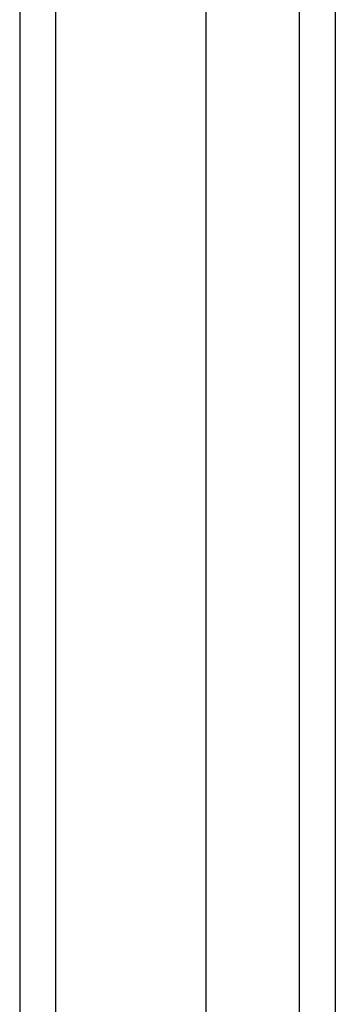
# Model space of a CAD drawing. Header units: inches. Extents: x 17 to 237, y 17 to 149.
# Tile 35 of 115: x 105.836 to 106.702, y 86.27 to 88.97. Entities that reach past the tile are written whole.
import ezdxf

# ---------------------------------------------------------------- set-up
doc = ezdxf.new("R2010")
doc.units = ezdxf.units.IN
doc.header["$MEASUREMENT"] = 0
doc.layers.add('Visible Edges(ANSI)', color=7, linetype='Continuous', lineweight=25)
doc.layers.add('Visible Tangent Edges(ANSI)', color=7, linetype='Continuous', lineweight=25)

msp = doc.modelspace()

# ---------------------------------------------------------------- linework, layer by layer
at = {"layer": 'Visible Edges(ANSI)'}
for p, q in [((105.8357, 105.0672), (105.8357, 63.2652)), ((106.3475, 64.0633), (106.3475, 104.2691)), ((106.7018, 104.2691), (106.7018, 64.0633))]:
    msp.add_line(p, q, dxfattribs=at)
at = {"layer": 'Visible Tangent Edges(ANSI)'}
for p, q in [((105.9347, 63.2652), (105.9347, 105.0672)), ((106.6028, 104.3991), (106.6028, 63.9333))]:
    msp.add_line(p, q, dxfattribs=at)

doc.saveas('drawing.dxf')
